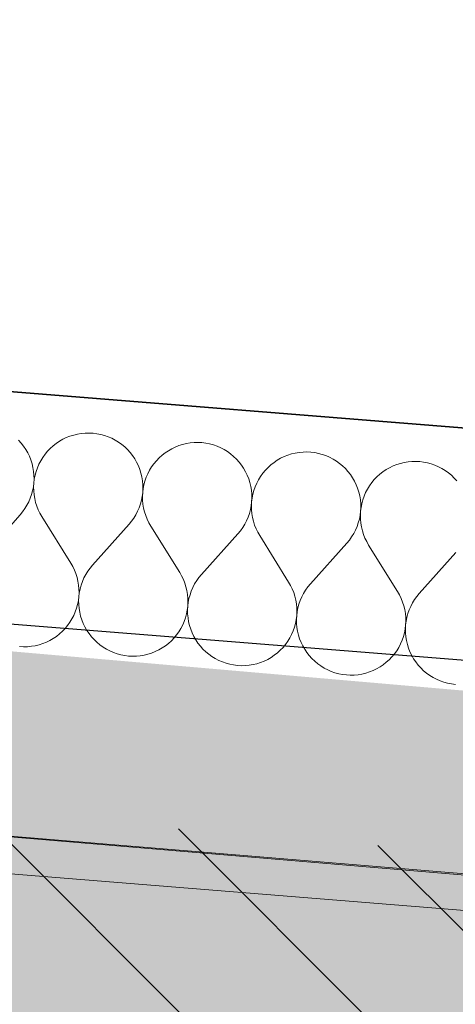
# Model space of a CAD drawing. Header units: millimetres. Extents: x -40276 to 214973, y -147941 to 35228.
# Tile 241 of 256: x -8330 to -8026, y 18343 to 19028. Entities that reach past the tile are written whole.
import ezdxf

# ---------------------------------------------------------------- set-up
doc = ezdxf.new("R2010")
doc.units = ezdxf.units.MM
doc.header["$MEASUREMENT"] = 0
doc.linetypes.add('Wipeout_Contour', pattern=[1000, 0, -1000])
for name, color, linetype in [('1._POHLED ZÁPADNÍ_2_0_plochy', 7, 'Continuous'), ('1._POHLED ZÁPADNÍ_2_akustické prvky', 7, 'Continuous'), ('1._POHLED ZÁPADNÍ_2_BT_ortho', 7, 'Continuous'), ('1._POHLED ZÁPADNÍ_2_Konstrukce - nosné', 7, 'Continuous'), ('1._POHLED ZÁPADNÍ_2_Nové_Výplně – Řezové', 7, 'Continuous'), ('1._POHLED ZÁPADNÍ_2_Výplně – Řezové', 7, 'Continuous')]:
    doc.layers.add(name, color=color, linetype=linetype)

# ---------------------------------------------------------------- blocks, each defined once
blk = doc.blocks.new('*X20', base_point=(-42174.69, -26223.67))
at = {"layer": '1._POHLED ZÁPADNÍ_2_Nové_Výplně – Řezové', "color": 21, "linetype": 'Continuous', "lineweight": 20, "true_color": 0xffaaaa}
for p, q in [((-8289.62, 18739.69), (-8292.27, 18739.05)), ((-8286.94, 18740.13), (-8289.62, 18739.69)), ((-8284.23, 18740.38), (-8286.94, 18740.13)), ((-8281.51, 18740.44), (-8284.23, 18740.38)), ((-8278.79, 18740.3), (-8281.51, 18740.44)), ((-8276.09, 18739.97), (-8278.79, 18740.3)), ((-8273.42, 18739.44), (-8276.09, 18739.97)), ((-8270.8, 18738.73), (-8273.42, 18739.44)), ((-8328.82, 18733.43), (-8330.64, 18735.45)), ((-8327.14, 18731.28), (-8328.82, 18733.43)), ((-8304.46, 18733.18), (-8306.6, 18731.5)), ((-8302.2, 18734.7), (-8304.46, 18733.18)), ((-8299.84, 18736.05), (-8302.2, 18734.7)), ((-8297.39, 18737.23), (-8299.84, 18736.05)), ((-8294.86, 18738.23), (-8297.39, 18737.23)), ((-8292.27, 18739.05), (-8294.86, 18738.23)), ((-8268.23, 18737.83), (-8270.8, 18738.73)), ((-8265.73, 18736.75), (-8268.23, 18737.83)), ((-8263.32, 18735.5), (-8265.73, 18736.75)), ((-8261, 18734.07), (-8263.32, 18735.5)), ((-8258.79, 18732.49), (-8261, 18734.07)), ((-8213.72, 18733.11), (-8216.36, 18732.47)), ((-8211.03, 18733.55), (-8213.72, 18733.11)), ((-8208.32, 18733.8), (-8211.03, 18733.55)), ((-8205.6, 18733.86), (-8208.32, 18733.8)), ((-8202.89, 18733.72), (-8205.6, 18733.86)), ((-8200.18, 18733.39), (-8202.89, 18733.72)), ((-8197.52, 18732.86), (-8200.18, 18733.39)), ((-8194.89, 18732.15), (-8197.52, 18732.86)), ((-8325.62, 18729.02), (-8327.14, 18731.28)), ((-8324.27, 18726.66), (-8325.62, 18729.02)), ((-8323.09, 18724.21), (-8324.27, 18726.66)), ((-8310.5, 18727.71), (-8312.24, 18725.62)), ((-8308.62, 18729.68), (-8310.5, 18727.71)), ((-8306.6, 18731.5), (-8308.62, 18729.68)), ((-8256.7, 18730.75), (-8258.79, 18732.49)), ((-8254.73, 18728.87), (-8256.7, 18730.75)), ((-8252.91, 18726.85), (-8254.73, 18728.87)), ((-8251.24, 18724.7), (-8252.91, 18726.85)), ((-8228.55, 18726.6), (-8230.7, 18724.92)), ((-8226.29, 18728.11), (-8228.55, 18726.6)), ((-8223.93, 18729.47), (-8226.29, 18728.11)), ((-8221.48, 18730.65), (-8223.93, 18729.47)), ((-8218.95, 18731.65), (-8221.48, 18730.65)), ((-8216.36, 18732.47), (-8218.95, 18731.65)), ((-8192.32, 18731.25), (-8194.89, 18732.15)), ((-8189.82, 18730.17), (-8192.32, 18731.25)), ((-8187.41, 18728.92), (-8189.82, 18730.17)), ((-8185.09, 18727.49), (-8187.41, 18728.92)), ((-8182.88, 18725.91), (-8185.09, 18727.49)), ((-8180.79, 18724.17), (-8182.88, 18725.91)), ((-8140.46, 18725.89), (-8143.05, 18725.07)), ((-8137.81, 18726.52), (-8140.46, 18725.89)), ((-8135.13, 18726.97), (-8137.81, 18726.52)), ((-8132.42, 18727.22), (-8135.13, 18726.97)), ((-8129.7, 18727.27), (-8132.42, 18727.22)), ((-8126.98, 18727.14), (-8129.7, 18727.27)), ((-8124.28, 18726.8), (-8126.98, 18727.14)), ((-8121.61, 18726.28), (-8124.28, 18726.8)), ((-8118.98, 18725.57), (-8121.61, 18726.28)), ((-8322.09, 18721.68), (-8323.09, 18724.21)), ((-8321.27, 18719.09), (-8322.09, 18721.68)), ((-8320.64, 18716.44), (-8321.27, 18719.09)), ((-8315.25, 18721.09), (-8316.5, 18718.68)), ((-8313.82, 18723.41), (-8315.25, 18721.09)), ((-8312.24, 18725.62), (-8313.82, 18723.41)), ((-8249.72, 18722.44), (-8251.24, 18724.7)), ((-8248.37, 18720.08), (-8249.72, 18722.44)), ((-8247.19, 18717.63), (-8248.37, 18720.08)), ((-8236.33, 18719.04), (-8237.92, 18716.83)), ((-8234.6, 18721.13), (-8236.33, 18719.04)), ((-8232.71, 18723.1), (-8234.6, 18721.13)), ((-8230.7, 18724.92), (-8232.71, 18723.1)), ((-8178.83, 18722.28), (-8180.79, 18724.17)), ((-8177, 18720.26), (-8178.83, 18722.28)), ((-8175.33, 18718.12), (-8177, 18720.26)), ((-8152.65, 18720.01), (-8154.79, 18718.34)), ((-8150.39, 18721.53), (-8152.65, 18720.01)), ((-8148.03, 18722.89), (-8150.39, 18721.53)), ((-8145.58, 18724.07), (-8148.03, 18722.89)), ((-8143.05, 18725.07), (-8145.58, 18724.07)), ((-8116.42, 18724.67), (-8118.98, 18725.57)), ((-8113.92, 18723.59), (-8116.42, 18724.67)), ((-8111.5, 18722.34), (-8113.92, 18723.59)), ((-8109.19, 18720.91), (-8111.5, 18722.34)), ((-8106.98, 18719.33), (-8109.19, 18720.91)), ((-8104.88, 18717.59), (-8106.98, 18719.33)), ((-8064.55, 18719.31), (-8067.14, 18718.49)), ((-8061.9, 18719.94), (-8064.55, 18719.31)), ((-8059.22, 18720.39), (-8061.9, 18719.94)), ((-8056.51, 18720.64), (-8059.22, 18720.39)), ((-8053.79, 18720.69), (-8056.51, 18720.64)), ((-8051.07, 18720.55), (-8053.79, 18720.69)), ((-8048.37, 18720.22), (-8051.07, 18720.55)), ((-8045.7, 18719.7), (-8048.37, 18720.22)), ((-8043.08, 18718.99), (-8045.7, 18719.7)), ((-8040.51, 18718.09), (-8043.08, 18718.99)), ((-8320.2, 18713.76), (-8320.64, 18716.44)), ((-8319.95, 18711.05), (-8320.2, 18713.76)), ((-8318.47, 18713.61), (-8319.18, 18710.98)), ((-8317.58, 18716.18), (-8318.47, 18713.61)), ((-8316.5, 18718.68), (-8317.58, 18716.18)), ((-8246.19, 18715.1), (-8247.19, 18717.63)), ((-8245.37, 18712.51), (-8246.19, 18715.1)), ((-8244.74, 18709.86), (-8245.37, 18712.51)), ((-8240.59, 18712.09), (-8241.67, 18709.6)), ((-8239.34, 18714.51), (-8240.59, 18712.09)), ((-8237.92, 18716.83), (-8239.34, 18714.51)), ((-8173.81, 18715.86), (-8175.33, 18718.12)), ((-8172.46, 18713.5), (-8173.81, 18715.86)), ((-8171.28, 18711.05), (-8172.46, 18713.5)), ((-8160.43, 18712.46), (-8162.01, 18710.25)), ((-8158.69, 18714.55), (-8160.43, 18712.46)), ((-8156.81, 18716.51), (-8158.69, 18714.55)), ((-8154.79, 18718.34), (-8156.81, 18716.51)), ((-8102.92, 18715.7), (-8104.88, 18717.59)), ((-8101.1, 18713.68), (-8102.92, 18715.7)), ((-8099.42, 18711.54), (-8101.1, 18713.68)), ((-8076.74, 18713.43), (-8078.88, 18711.76)), ((-8074.48, 18714.95), (-8076.74, 18713.43)), ((-8072.12, 18716.3), (-8074.48, 18714.95)), ((-8069.67, 18717.49), (-8072.12, 18716.3)), ((-8067.14, 18718.49), (-8069.67, 18717.49)), ((-8038.01, 18717.01), (-8040.51, 18718.09)), ((-8035.6, 18715.75), (-8038.01, 18717.01)), ((-8033.28, 18714.33), (-8035.6, 18715.75)), ((-8031.07, 18712.74), (-8033.28, 18714.33)), ((-8028.98, 18711.01), (-8031.07, 18712.74)), ((-8320.37, 18702.91), (-8320.04, 18705.61)), ((-8320.04, 18705.61), (-8320.17, 18702.9)), ((-8320.04, 18705.61), (-8319.9, 18708.33)), ((-8319.71, 18708.31), (-8320.04, 18705.61)), ((-8319.9, 18708.33), (-8319.95, 18711.05)), ((-8319.18, 18710.98), (-8319.71, 18708.31)), ((-8244.29, 18707.18), (-8244.74, 18709.86)), ((-8244.05, 18704.47), (-8244.29, 18707.18)), ((-8242.57, 18707.03), (-8243.28, 18704.4)), ((-8241.67, 18709.6), (-8242.57, 18707.03)), ((-8170.28, 18708.52), (-8171.28, 18711.05)), ((-8169.46, 18705.93), (-8170.28, 18708.52)), ((-8168.83, 18703.28), (-8169.46, 18705.93)), ((-8164.69, 18705.51), (-8165.77, 18703.01)), ((-8163.44, 18707.93), (-8164.69, 18705.51)), ((-8162.01, 18710.25), (-8163.44, 18707.93)), ((-8097.91, 18709.28), (-8099.42, 18711.54)), ((-8096.56, 18706.92), (-8097.91, 18709.28)), ((-8095.38, 18704.47), (-8096.56, 18706.92)), ((-8084.52, 18705.88), (-8086.11, 18703.66)), ((-8082.78, 18707.97), (-8084.52, 18705.88)), ((-8080.9, 18709.93), (-8082.78, 18707.97)), ((-8078.88, 18711.76), (-8080.9, 18709.93)), ((-8027.02, 18709.12), (-8028.98, 18711.01)), ((-8025.19, 18707.1), (-8027.02, 18709.12)), ((-8321.61, 18697.62), (-8320.9, 18700.24)), ((-8320.9, 18700.24), (-8320.37, 18702.91)), ((-8320.17, 18702.9), (-8320.11, 18700.18)), ((-8320.11, 18700.18), (-8319.86, 18697.47)), ((-8244.46, 18696.33), (-8244.13, 18699.03)), ((-8244.13, 18699.03), (-8244.27, 18696.31)), ((-8244.13, 18699.03), (-8243.99, 18701.75)), ((-8243.8, 18701.73), (-8244.13, 18699.03)), ((-8243.99, 18701.75), (-8244.05, 18704.47)), ((-8243.28, 18704.4), (-8243.8, 18701.73)), ((-8168.39, 18700.6), (-8168.83, 18703.28)), ((-8168.14, 18697.89), (-8168.39, 18700.6)), ((-8166.66, 18700.45), (-8167.37, 18697.82)), ((-8165.77, 18703.01), (-8166.66, 18700.45)), ((-8094.37, 18701.94), (-8095.38, 18704.47)), ((-8093.56, 18699.34), (-8094.37, 18701.94)), ((-8092.92, 18696.7), (-8093.56, 18699.34)), ((-8088.78, 18698.93), (-8089.86, 18696.43)), ((-8087.53, 18701.35), (-8088.78, 18698.93)), ((-8086.11, 18703.66), (-8087.53, 18701.35)), ((-8324.85, 18690.14), (-8323.59, 18692.55)), ((-8323.59, 18692.55), (-8322.51, 18695.05)), ((-8322.51, 18695.05), (-8321.61, 18697.62)), ((-8319.86, 18697.47), (-8319.42, 18694.78)), ((-8319.42, 18694.78), (-8318.78, 18692.14)), ((-8318.78, 18692.14), (-8317.96, 18689.54)), ((-8245.7, 18691.04), (-8244.99, 18693.66)), ((-8244.99, 18693.66), (-8244.46, 18696.33)), ((-8244.27, 18696.31), (-8244.21, 18693.59)), ((-8244.21, 18693.59), (-8243.96, 18690.88)), ((-8168.56, 18689.75), (-8168.23, 18692.45)), ((-8168.23, 18692.45), (-8168.36, 18689.73)), ((-8168.23, 18692.45), (-8168.09, 18695.17)), ((-8167.9, 18695.15), (-8168.23, 18692.45)), ((-8168.09, 18695.17), (-8168.14, 18697.89)), ((-8167.37, 18697.82), (-8167.9, 18695.15)), ((-8092.48, 18694.01), (-8092.92, 18696.7)), ((-8092.23, 18691.3), (-8092.48, 18694.01)), ((-8090.76, 18693.86), (-8091.47, 18691.24)), ((-8089.86, 18696.43), (-8090.76, 18693.86)), ((-8329.6, 18683.52), (-8327.86, 18685.61)), ((-8327.86, 18685.61), (-8326.27, 18687.82)), ((-8326.27, 18687.82), (-8324.85, 18690.14)), ((-8317.96, 18689.54), (-8316.96, 18687.02)), ((-8316.96, 18687.02), (-8315.77, 18684.57)), ((-8248.94, 18683.56), (-8247.68, 18685.97)), ((-8247.68, 18685.97), (-8246.6, 18688.47)), ((-8246.6, 18688.47), (-8245.7, 18691.04)), ((-8243.96, 18690.88), (-8243.51, 18688.2)), ((-8243.51, 18688.2), (-8242.88, 18685.56)), ((-8242.88, 18685.56), (-8242.06, 18682.96)), ((-8169.8, 18684.45), (-8169.08, 18687.08)), ((-8169.08, 18687.08), (-8168.56, 18689.75)), ((-8168.36, 18689.73), (-8168.3, 18687.01)), ((-8168.3, 18687.01), (-8168.05, 18684.3)), ((-8092.65, 18683.17), (-8092.32, 18685.87)), ((-8092.32, 18685.87), (-8092.46, 18683.15)), ((-8092.32, 18685.87), (-8092.18, 18688.58)), ((-8091.99, 18688.57), (-8092.32, 18685.87)), ((-8092.18, 18688.58), (-8092.23, 18691.3)), ((-8091.47, 18691.24), (-8091.99, 18688.57)), ((-8329.6, 18683.52), (-8355, 18655.14)), ((-8315.77, 18684.57), (-8314.42, 18682.21)), ((-8314.42, 18682.21), (-8294.28, 18649.87)), ((-8253.69, 18676.94), (-8251.95, 18679.03)), ((-8251.95, 18679.03), (-8250.37, 18681.24)), ((-8250.37, 18681.24), (-8248.94, 18683.56)), ((-8242.06, 18682.96), (-8241.05, 18680.43)), ((-8241.05, 18680.43), (-8239.87, 18677.98)), ((-8239.87, 18677.98), (-8238.51, 18675.63)), ((-8173.04, 18676.98), (-8171.78, 18679.39)), ((-8171.78, 18679.39), (-8170.7, 18681.89)), ((-8170.7, 18681.89), (-8169.8, 18684.45)), ((-8168.05, 18684.3), (-8167.61, 18681.62)), ((-8167.61, 18681.62), (-8166.97, 18678.97)), ((-8166.97, 18678.97), (-8166.15, 18676.38)), ((-8094.79, 18675.31), (-8093.89, 18677.87)), ((-8093.89, 18677.87), (-8093.18, 18680.5)), ((-8093.18, 18680.5), (-8092.65, 18683.17)), ((-8092.46, 18683.15), (-8092.4, 18680.43)), ((-8092.4, 18680.43), (-8092.15, 18677.72)), ((-8253.69, 18676.94), (-8279.1, 18648.55)), ((-8238.51, 18675.63), (-8218.37, 18643.29)), ((-8177.79, 18670.36), (-8176.05, 18672.45)), ((-8176.05, 18672.45), (-8174.46, 18674.66)), ((-8174.46, 18674.66), (-8173.04, 18676.98)), ((-8166.15, 18676.38), (-8165.14, 18673.85)), ((-8165.14, 18673.85), (-8163.96, 18671.4)), ((-8163.96, 18671.4), (-8162.61, 18669.04)), ((-8097.13, 18670.4), (-8095.87, 18672.81)), ((-8095.87, 18672.81), (-8094.79, 18675.31)), ((-8092.15, 18677.72), (-8091.7, 18675.04)), ((-8091.7, 18675.04), (-8091.07, 18672.39)), ((-8091.07, 18672.39), (-8090.24, 18669.8)), ((-8177.79, 18670.36), (-8203.19, 18641.97)), ((-8162.61, 18669.04), (-8142.47, 18636.71)), ((-8101.88, 18663.78), (-8100.14, 18665.87)), ((-8100.14, 18665.87), (-8098.55, 18668.08)), ((-8098.55, 18668.08), (-8097.13, 18670.4)), ((-8090.24, 18669.8), (-8089.24, 18667.27)), ((-8089.24, 18667.27), (-8088.06, 18664.82)), ((-8088.06, 18664.82), (-8086.7, 18662.46)), ((-8101.88, 18663.78), (-8127.29, 18635.39)), ((-8086.7, 18662.46), (-8066.56, 18630.13)), ((-8025.98, 18657.2), (-8051.38, 18628.81)), ((-8292.92, 18647.51), (-8294.28, 18649.87)), ((-8291.74, 18645.06), (-8292.92, 18647.51)), ((-8290.74, 18642.53), (-8291.74, 18645.06)), ((-8282.43, 18644.25), (-8283.85, 18641.94)), ((-8280.84, 18646.46), (-8282.43, 18644.25)), ((-8279.1, 18648.55), (-8280.84, 18646.46)), ((-8289.91, 18639.94), (-8290.74, 18642.53)), ((-8289.28, 18637.29), (-8289.91, 18639.94)), ((-8288.83, 18634.61), (-8289.28, 18637.29)), ((-8286.19, 18637.03), (-8287.09, 18634.46)), ((-8285.11, 18639.52), (-8286.19, 18637.03)), ((-8283.85, 18641.94), (-8285.11, 18639.52)), ((-8217.02, 18640.93), (-8218.37, 18643.29)), ((-8215.84, 18638.48), (-8217.02, 18640.93)), ((-8214.83, 18635.95), (-8215.84, 18638.48)), ((-8206.52, 18637.67), (-8207.95, 18635.35)), ((-8204.93, 18639.88), (-8206.52, 18637.67)), ((-8203.19, 18641.97), (-8204.93, 18639.88)), ((-8141.11, 18634.35), (-8142.47, 18636.71)), ((-8288.58, 18631.9), (-8288.83, 18634.61)), ((-8288.52, 18629.18), (-8288.58, 18631.9)), ((-8287.8, 18631.83), (-8288.33, 18629.16)), ((-8287.09, 18634.46), (-8287.8, 18631.83)), ((-8214.01, 18633.36), (-8214.83, 18635.95)), ((-8213.37, 18630.71), (-8214.01, 18633.36)), ((-8212.93, 18628.03), (-8213.37, 18630.71)), ((-8210.28, 18630.44), (-8211.18, 18627.88)), ((-8209.2, 18632.94), (-8210.28, 18630.44)), ((-8207.95, 18635.35), (-8209.2, 18632.94)), ((-8139.93, 18631.9), (-8141.11, 18634.35)), ((-8138.92, 18629.37), (-8139.93, 18631.9)), ((-8130.61, 18631.09), (-8132.04, 18628.77)), ((-8129.03, 18633.3), (-8130.61, 18631.09)), ((-8127.29, 18635.39), (-8129.03, 18633.3)), ((-8065.21, 18627.77), (-8066.56, 18630.13)), ((-8289.51, 18621.09), (-8288.99, 18623.76)), ((-8288.99, 18623.76), (-8288.66, 18626.46)), ((-8288.66, 18626.46), (-8288.8, 18623.75)), ((-8288.8, 18623.75), (-8288.75, 18621.03)), ((-8288.66, 18626.46), (-8288.52, 18629.18)), ((-8288.33, 18629.16), (-8288.66, 18626.46)), ((-8212.68, 18625.32), (-8212.93, 18628.03)), ((-8212.62, 18622.6), (-8212.68, 18625.32)), ((-8211.9, 18625.25), (-8212.42, 18622.58)), ((-8211.18, 18627.88), (-8211.9, 18625.25)), ((-8138.1, 18626.78), (-8138.92, 18629.37)), ((-8137.47, 18624.13), (-8138.1, 18626.78)), ((-8137.02, 18621.45), (-8137.47, 18624.13)), ((-8134.38, 18623.86), (-8135.28, 18621.3)), ((-8133.3, 18626.36), (-8134.38, 18623.86)), ((-8132.04, 18628.77), (-8133.3, 18626.36)), ((-8064.02, 18625.32), (-8065.21, 18627.77)), ((-8063.02, 18622.79), (-8064.02, 18625.32)), ((-8054.71, 18624.51), (-8056.13, 18622.19)), ((-8053.12, 18626.72), (-8054.71, 18624.51)), ((-8051.38, 18628.81), (-8053.12, 18626.72)), ((-8291.12, 18615.9), (-8290.22, 18618.47)), ((-8290.22, 18618.47), (-8289.51, 18621.09)), ((-8288.75, 18621.03), (-8288.5, 18618.32)), ((-8288.5, 18618.32), (-8288.06, 18615.63)), ((-8213.61, 18614.51), (-8213.09, 18617.18)), ((-8213.09, 18617.18), (-8212.76, 18619.88)), ((-8212.76, 18619.88), (-8212.9, 18617.17)), ((-8212.9, 18617.17), (-8212.84, 18614.45)), ((-8212.76, 18619.88), (-8212.62, 18622.6)), ((-8212.42, 18622.58), (-8212.76, 18619.88)), ((-8136.77, 18618.74), (-8137.02, 18621.45)), ((-8136.71, 18616.02), (-8136.77, 18618.74)), ((-8135.99, 18618.67), (-8136.52, 18616)), ((-8135.28, 18621.3), (-8135.99, 18618.67)), ((-8062.2, 18620.2), (-8063.02, 18622.79)), ((-8061.56, 18617.55), (-8062.2, 18620.2)), ((-8061.12, 18614.87), (-8061.56, 18617.55)), ((-8058.47, 18617.28), (-8059.37, 18614.71)), ((-8057.39, 18619.78), (-8058.47, 18617.28)), ((-8056.13, 18622.19), (-8057.39, 18619.78)), ((-8294.87, 18608.67), (-8293.45, 18610.99)), ((-8293.45, 18610.99), (-8292.2, 18613.4)), ((-8292.2, 18613.4), (-8291.12, 18615.9)), ((-8288.06, 18615.63), (-8287.43, 18612.99)), ((-8287.43, 18612.99), (-8286.61, 18610.39)), ((-8286.61, 18610.39), (-8285.6, 18607.86)), ((-8216.29, 18606.82), (-8215.21, 18609.32)), ((-8215.21, 18609.32), (-8214.32, 18611.89)), ((-8214.32, 18611.89), (-8213.61, 18614.51)), ((-8212.84, 18614.45), (-8212.59, 18611.74)), ((-8212.59, 18611.74), (-8212.15, 18609.05)), ((-8137.7, 18607.93), (-8137.18, 18610.6)), ((-8137.18, 18610.6), (-8136.85, 18613.3)), ((-8136.85, 18613.3), (-8136.99, 18610.58)), ((-8136.99, 18610.58), (-8136.93, 18607.86)), ((-8136.85, 18613.3), (-8136.71, 18616.02)), ((-8136.52, 18616), (-8136.85, 18613.3)), ((-8060.87, 18612.16), (-8061.12, 18614.87)), ((-8060.94, 18606.72), (-8060.81, 18609.44)), ((-8060.61, 18609.42), (-8060.94, 18606.72)), ((-8060.81, 18609.44), (-8060.87, 18612.16)), ((-8060.09, 18612.09), (-8060.61, 18609.42)), ((-8059.37, 18614.71), (-8060.09, 18612.09)), ((-8302.1, 18600.58), (-8300.08, 18602.4)), ((-8300.08, 18602.4), (-8298.2, 18604.36)), ((-8298.2, 18604.36), (-8296.46, 18606.46)), ((-8296.46, 18606.46), (-8294.87, 18608.67)), ((-8285.6, 18607.86), (-8284.42, 18605.41)), ((-8284.42, 18605.41), (-8283.07, 18603.05)), ((-8283.07, 18603.05), (-8281.56, 18600.79)), ((-8218.97, 18602.09), (-8217.55, 18604.41)), ((-8217.55, 18604.41), (-8216.29, 18606.82)), ((-8212.15, 18609.05), (-8211.52, 18606.41)), ((-8211.52, 18606.41), (-8210.7, 18603.81)), ((-8210.7, 18603.81), (-8209.7, 18601.28)), ((-8140.39, 18600.24), (-8139.31, 18602.74)), ((-8139.31, 18602.74), (-8138.41, 18605.31)), ((-8138.41, 18605.31), (-8137.7, 18607.93)), ((-8136.93, 18607.86), (-8136.69, 18605.16)), ((-8136.69, 18605.16), (-8136.25, 18602.47)), ((-8136.25, 18602.47), (-8135.61, 18599.82)), ((-8061.8, 18601.35), (-8061.27, 18604.02)), ((-8061.27, 18604.02), (-8060.94, 18606.72)), ((-8060.94, 18606.72), (-8061.08, 18604)), ((-8061.08, 18604), (-8061.03, 18601.28)), ((-8311.31, 18594.85), (-8308.86, 18596.03)), ((-8308.86, 18596.03), (-8306.5, 18597.38)), ((-8306.5, 18597.38), (-8304.24, 18598.9)), ((-8304.24, 18598.9), (-8302.1, 18600.58)), ((-8281.56, 18600.79), (-8279.88, 18598.65)), ((-8279.88, 18598.65), (-8278.06, 18596.63)), ((-8278.06, 18596.63), (-8276.1, 18594.75)), ((-8226.19, 18593.99), (-8224.17, 18595.82)), ((-8224.17, 18595.82), (-8222.29, 18597.78)), ((-8222.29, 18597.78), (-8220.55, 18599.87)), ((-8220.55, 18599.87), (-8218.97, 18602.09)), ((-8209.7, 18601.28), (-8208.52, 18598.83)), ((-8208.52, 18598.83), (-8207.17, 18596.47)), ((-8207.17, 18596.47), (-8205.65, 18594.21)), ((-8144.65, 18593.29), (-8143.06, 18595.5)), ((-8143.06, 18595.5), (-8141.64, 18597.82)), ((-8141.64, 18597.82), (-8140.39, 18600.24)), ((-8135.61, 18599.82), (-8134.79, 18597.23)), ((-8134.79, 18597.23), (-8133.79, 18594.7)), ((-8064.48, 18593.66), (-8063.4, 18596.16)), ((-8063.4, 18596.16), (-8062.51, 18598.72)), ((-8062.51, 18598.72), (-8061.8, 18601.35)), ((-8061.03, 18601.28), (-8060.78, 18598.57)), ((-8060.78, 18598.57), (-8060.34, 18595.89)), ((-8060.34, 18595.89), (-8059.71, 18593.24)), ((-8329.91, 18591.78), (-8327.19, 18591.64)), ((-8327.19, 18591.64), (-8324.47, 18591.7)), ((-8324.47, 18591.7), (-8321.76, 18591.95)), ((-8321.76, 18591.95), (-8319.08, 18592.39)), ((-8319.08, 18592.39), (-8316.43, 18593.02)), ((-8316.43, 18593.02), (-8313.84, 18593.84)), ((-8313.84, 18593.84), (-8311.31, 18594.85)), ((-8276.1, 18594.75), (-8274, 18593.01)), ((-8274, 18593.01), (-8271.79, 18591.42)), ((-8271.79, 18591.42), (-8269.48, 18590)), ((-8269.48, 18590), (-8267.06, 18588.74)), ((-8267.06, 18588.74), (-8264.56, 18587.66)), ((-8235.4, 18588.27), (-8232.95, 18589.45)), ((-8232.95, 18589.45), (-8230.59, 18590.8)), ((-8230.59, 18590.8), (-8228.33, 18592.32)), ((-8228.33, 18592.32), (-8226.19, 18593.99)), ((-8205.65, 18594.21), (-8203.98, 18592.07)), ((-8203.98, 18592.07), (-8202.15, 18590.05)), ((-8202.15, 18590.05), (-8200.19, 18588.16)), ((-8150.29, 18587.41), (-8148.27, 18589.24)), ((-8148.27, 18589.24), (-8146.38, 18591.2)), ((-8146.38, 18591.2), (-8144.65, 18593.29)), ((-8133.79, 18594.7), (-8132.61, 18592.25)), ((-8132.61, 18592.25), (-8131.26, 18589.89)), ((-8131.26, 18589.89), (-8129.74, 18587.63)), ((-8068.74, 18586.71), (-8067.16, 18588.92)), ((-8067.16, 18588.92), (-8065.73, 18591.24)), ((-8065.73, 18591.24), (-8064.48, 18593.66)), ((-8059.71, 18593.24), (-8058.89, 18590.65)), ((-8058.89, 18590.65), (-8057.89, 18588.12)), ((-8264.56, 18587.66), (-8262, 18586.76)), ((-8262, 18586.76), (-8259.37, 18586.05)), ((-8259.37, 18586.05), (-8256.7, 18585.53)), ((-8256.7, 18585.53), (-8254, 18585.2)), ((-8254, 18585.2), (-8251.28, 18585.06)), ((-8251.28, 18585.06), (-8248.56, 18585.11)), ((-8248.56, 18585.11), (-8245.85, 18585.36)), ((-8245.85, 18585.36), (-8243.17, 18585.81)), ((-8243.17, 18585.81), (-8240.52, 18586.44)), ((-8240.52, 18586.44), (-8237.93, 18587.26)), ((-8237.93, 18587.26), (-8235.4, 18588.27)), ((-8200.19, 18588.16), (-8198.1, 18586.42)), ((-8198.1, 18586.42), (-8195.89, 18584.84)), ((-8195.89, 18584.84), (-8193.57, 18583.42)), ((-8193.57, 18583.42), (-8191.16, 18582.16)), ((-8191.16, 18582.16), (-8188.66, 18581.08)), ((-8159.5, 18581.68), (-8157.05, 18582.87)), ((-8157.05, 18582.87), (-8154.69, 18584.22)), ((-8154.69, 18584.22), (-8152.43, 18585.74)), ((-8152.43, 18585.74), (-8150.29, 18587.41)), ((-8129.74, 18587.63), (-8128.07, 18585.49)), ((-8128.07, 18585.49), (-8126.25, 18583.47)), ((-8126.25, 18583.47), (-8124.28, 18581.58)), ((-8074.38, 18580.83), (-8072.36, 18582.65)), ((-8072.36, 18582.65), (-8070.48, 18584.62)), ((-8070.48, 18584.62), (-8068.74, 18586.71)), ((-8057.89, 18588.12), (-8056.71, 18585.67)), ((-8056.71, 18585.67), (-8055.36, 18583.31)), ((-8055.36, 18583.31), (-8053.84, 18581.05)), ((-8188.66, 18581.08), (-8186.09, 18580.18)), ((-8186.09, 18580.18), (-8183.47, 18579.47)), ((-8183.47, 18579.47), (-8180.8, 18578.95)), ((-8180.8, 18578.95), (-8178.1, 18578.62)), ((-8178.1, 18578.62), (-8175.38, 18578.48)), ((-8175.38, 18578.48), (-8172.66, 18578.53)), ((-8172.66, 18578.53), (-8169.95, 18578.78)), ((-8169.95, 18578.78), (-8167.27, 18579.23)), ((-8167.27, 18579.23), (-8164.62, 18579.86)), ((-8164.62, 18579.86), (-8162.03, 18580.68)), ((-8162.03, 18580.68), (-8159.5, 18581.68)), ((-8124.28, 18581.58), (-8122.19, 18579.84)), ((-8122.19, 18579.84), (-8119.98, 18578.26)), ((-8119.98, 18578.26), (-8117.66, 18576.83)), ((-8117.66, 18576.83), (-8115.25, 18575.58)), ((-8115.25, 18575.58), (-8112.75, 18574.5)), ((-8086.12, 18574.1), (-8083.59, 18575.1)), ((-8083.59, 18575.1), (-8081.14, 18576.28)), ((-8081.14, 18576.28), (-8078.78, 18577.64)), ((-8078.78, 18577.64), (-8076.52, 18579.16)), ((-8076.52, 18579.16), (-8074.38, 18580.83)), ((-8053.84, 18581.05), (-8052.16, 18578.9)), ((-8052.16, 18578.9), (-8050.34, 18576.89)), ((-8050.34, 18576.89), (-8048.38, 18575)), ((-8048.38, 18575), (-8046.29, 18573.26)), ((-8112.75, 18574.5), (-8110.19, 18573.6)), ((-8110.19, 18573.6), (-8107.56, 18572.89)), ((-8107.56, 18572.89), (-8104.89, 18572.37)), ((-8104.89, 18572.37), (-8102.19, 18572.03)), ((-8102.19, 18572.03), (-8099.47, 18571.9)), ((-8099.47, 18571.9), (-8096.75, 18571.95)), ((-8096.75, 18571.95), (-8094.04, 18572.2)), ((-8094.04, 18572.2), (-8091.36, 18572.64)), ((-8091.36, 18572.64), (-8088.71, 18573.28)), ((-8088.71, 18573.28), (-8086.12, 18574.1)), ((-8046.29, 18573.26), (-8044.08, 18571.68)), ((-8044.08, 18571.68), (-8041.76, 18570.25)), ((-8041.76, 18570.25), (-8039.34, 18569)), ((-8039.34, 18569), (-8036.85, 18567.92)), ((-8036.85, 18567.92), (-8034.28, 18567.02)), ((-8034.28, 18567.02), (-8031.65, 18566.31)), ((-8031.65, 18566.31), (-8028.98, 18565.78)), ((-8028.98, 18565.78), (-8026.28, 18565.45))]:
    blk.add_line(p, q, dxfattribs=at)

msp = doc.modelspace()

# ---------------------------------------------------------------- hatches: boundary and pattern name
at = {"layer": '1._POHLED ZÁPADNÍ_2_0_plochy', "linetype": 'Continuous', "lineweight": 20, "true_color": 0xffaaaa}
h = msp.add_hatch(dxfattribs=at)
h.set_pattern_fill('Izolační_tvárnice_0002', color=21, style=0, pattern_type=2)
h.set_pattern_definition([(315, (-10360.18, 9405.31), (63.6396, 63.6396), [])])
h.paths.add_polyline_path([(-10906.33, 18690.21), (-10970.68, 9084.15), (-20311.44, 10009.93), (-20479.41, 269.75), (-242.33, 419.76), (-238.38, 17796.01)])
at = {"layer": '1._POHLED ZÁPADNÍ_2_Výplně – Řezové', "linetype": 'Continuous', "lineweight": 13}
msp.add_hatch(color=254, dxfattribs=at).paths.add_polyline_path([(-6352.97, 18416.54), (-10538.45, 18779.45), (-10537.62, 18327.69), (-6352.11, 17964.78)])

# ---------------------------------------------------------------- linework, layer by layer
at = {"layer": '1._POHLED ZÁPADNÍ_2_Konstrukce - nosné', "color": 251, "linetype": 'Continuous', "lineweight": 13, "true_color": 0x6a6a6a}
for q in [(-24598.53, 19748.08), (-10902.83, 18674.82)]:
    msp.add_line((-240.38, 17779.13), q, dxfattribs=at)

# ---------------------------------------------------------------- next in the draw order: wipeouts: each hides what was drawn before it
at = {"color": 254, "linetype": 'Wipeout_Contour', "lineweight": 0, "ltscale": 82830.965884}
msp.add_wipeout([(-10988.08, 18818.43), (-6352.11, 18416.47), (-6339.29, 18575.96), (-10988.08, 18979.03)], dxfattribs=at).dxf.layer = '1._POHLED ZÁPADNÍ_2_Nové_Výplně – Řezové'

# ---------------------------------------------------------------- next in the draw order: linework, layer by layer
at = {"layer": '1._POHLED ZÁPADNÍ_2_akustické prvky', "color": 1, "linetype": 'Continuous', "lineweight": 35}
msp.add_line((-11148.08, 18992.91), (-161.69, 18118.67), dxfattribs=at)
at = {"layer": '1._POHLED ZÁPADNÍ_2_BT_ortho', "color": 142, "linetype": 'Continuous', "lineweight": 20, "true_color": 0x0080c0, "flags": 128}
msp.add_lwpolyline([(-1163.34, 17864.45), (-11029.43, 18683.38), (-24351.81, 19728.14), (-25320.42, 13819.16), (-25595.36, 12086.61)], dxfattribs=at)
at = {"layer": '1._POHLED ZÁPADNÍ_2_Konstrukce - nosné', "color": 7, "linetype": 'Continuous', "lineweight": 25}
msp.add_line((-10988.08, 18818.43), (-321.45, 17970.06), dxfattribs=at)

# ---------------------------------------------------------------- next in the draw order: block references
at = {"layer": '1._POHLED ZÁPADNÍ_2_0_plochy', "color": 9, "linetype": 'Continuous', "lineweight": 13}
msp.add_blockref('*X20', (-42174.69, -26223.67), dxfattribs=at)

doc.saveas('drawing.dxf')
